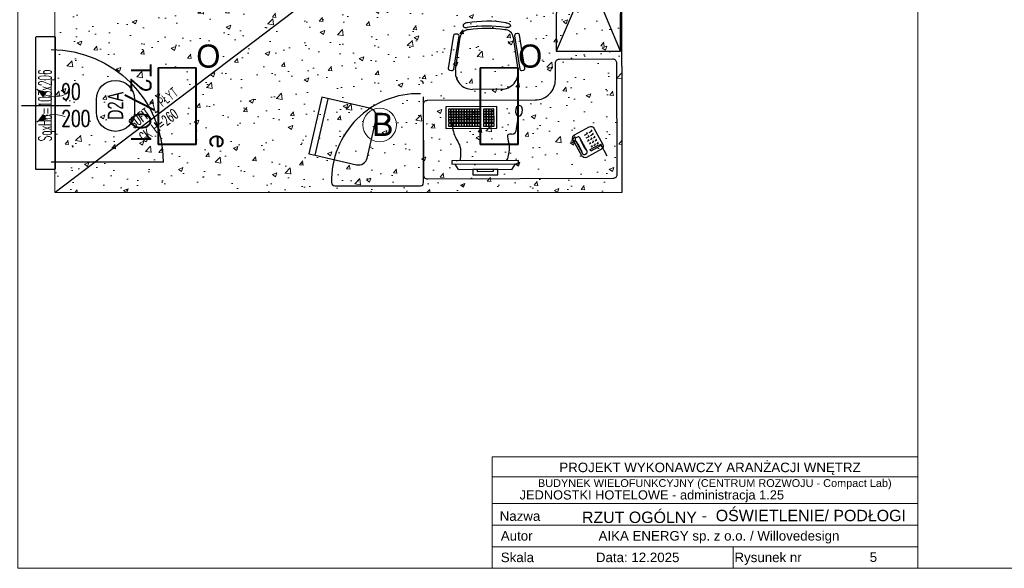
# Model space of a CAD drawing. Header units: millimetres. Extents: x 69081 to 158617, y -37521 to -9534.
# Tile 11 of 256: x 74346 to 75111, y -16424 to -15998. Entities that reach past the tile are written whole.
import ezdxf
from ezdxf.enums import TextEntityAlignment as Align

# ---------------------------------------------------------------- set-up
doc = ezdxf.new("R2010")
doc.units = ezdxf.units.MM
doc.linetypes.add('DP', pattern=[0.5, 0.3, -0.2])
for name, color, linetype in [('3.1AIKA_Oświetlenie', 30, 'Continuous'), ('A-ARM', 8, 'Continuous'), ('A-MEB', 8, 'Continuous'), ('A-SCI', 7, 'Continuous'), ('ADMINISTRACJA RYSUNKI', 7, 'Continuous'), ('AM DRZIW WEWN', 1, 'Continuous'), ('BA_drz', 7, 'Continuous'), ('BA_MEBLE', 8, 'Continuous'), ('BA_sym', 7, 'Continuous'), ('E_OPRAWY_LUXIONA', 3, 'Continuous'), ('E_Oświetlenie - Numer obwodu', 1, 'Continuous'), ('E_Oświetlenie - Opis', 4, 'Continuous'), ('JS_PODCIĄGI', 1, 'DP'), ('JS_SUFIT PODWIESZONY', 40, 'Continuous'), ('R-----OP', 1, 'Continuous'), ('R-----WY', 1, 'Continuous')]:
    doc.layers.add(name, color=color, linetype=linetype)
for name, color, linetype, lineweight in [('AIKA NUMERACJA ŚCIAN', 30, 'Continuous', 5), ('Aika OPISY', 7, 'Continuous', 20), ('AIKA PODŁOGI OPIS', 50, 'Continuous', 20), ('AIKA tabelka ogólna 25', 7, 'Continuous', 20), ('DRZWI', 3, 'Continuous', 20), ('SB_OTWORY DRZWI', 1, 'Continuous', 9)]:
    doc.layers.add(name, color=color, linetype=linetype, lineweight=lineweight)
doc.layers.get('R-----WY').off()
doc.styles.add('Annotative', font='arial.ttf')
doc.styles.add('BIKTS', font='bikromsw.shx', dxfattribs={"width": 0.85})
doc.styles.add('ROMANS', font='romans.shx', dxfattribs={"height": 1})
doc.styles.add('SIMPLEX', font='simplex', dxfattribs={"width": 0.85})
doc.styles.get("Standard").update_dxf_attribs({"font": 'arial.ttf'})
doc.styles.add('TableTextStyle', font='txt')

# ---------------------------------------------------------------- blocks, each defined once
blk = doc.blocks.new('dr1h901')
at = {"color": 0}
blk.add_line((-0.5, 0), (-0.5, 1.005), dxfattribs=at)
at = {"color": 1}
blk.add_line((0, 0.1689), (0, -0.2655), dxfattribs=at)
blk.add_arc((-0.5, 0), 1, 0, 90, dxfattribs=at)
blk = doc.blocks.new('biurko małe')
at = {"layer": 'BA_MEBLE'}
for p, q in [((30481.42, -30567.94), (30481.43, -30568)), ((30511.01, -30571.62), (30511.42, -30571.63)), ((30471.83, -30604.59), (30475.39, -30579.11)), ((30516.61, -30578.99), (30520.32, -30604.45)), ((30507.3, -30619.55), (30484.94, -30619.62)), ((30503.93, -30632.98), (30464.24, -30633.1)), ((30464.24, -30633.1), (30464.29, -30649.99)), ((30466.26, -30634.97), (30466.27, -30637.02)), ((30468.31, -30634.97), (30466.26, -30634.97)), ((30470.36, -30634.96), (30468.31, -30634.97)), ((30468.31, -30637.02), (30468.31, -30634.97)), ((30468.31, -30634.97), (30468.31, -30637.02)), ((30470.36, -30634.96), (30470.36, -30637.01)), ((30472.4, -30634.96), (30470.36, -30634.96)), ((30470.36, -30637.01), (30470.36, -30634.96)), ((30474.45, -30634.95), (30472.4, -30634.96)), ((30472.4, -30634.96), (30472.41, -30637.01)), ((30472.41, -30637.01), (30472.4, -30634.96)), ((30474.45, -30634.95), (30474.46, -30637)), ((30476.5, -30634.95), (30474.45, -30634.95)), ((30474.46, -30637), (30474.45, -30634.95)), ((30478.55, -30634.94), (30476.5, -30634.95)), ((30476.51, -30636.99), (30476.5, -30634.95)), ((30476.5, -30634.95), (30476.51, -30636.99)), ((30480.6, -30634.93), (30478.55, -30634.94)), ((30478.55, -30634.94), (30478.56, -30636.99)), ((30478.56, -30636.99), (30478.55, -30634.94)), ((30480.6, -30636.98), (30480.6, -30634.93)), ((30480.6, -30634.93), (30480.6, -30636.98)), ((30482.65, -30634.93), (30480.6, -30634.93)), ((30484.69, -30634.92), (30482.65, -30634.93)), ((30482.65, -30634.93), (30482.65, -30636.98)), ((30482.65, -30636.98), (30482.65, -30634.93)), ((30484.69, -30634.92), (30484.7, -30636.97)), ((30486.74, -30634.92), (30484.69, -30634.92)), ((30484.7, -30636.97), (30484.69, -30634.92)), ((30488.79, -30634.91), (30486.74, -30634.92)), ((30486.74, -30634.92), (30486.75, -30636.96)), ((30486.75, -30636.96), (30486.74, -30634.92)), ((30490.84, -30634.9), (30488.79, -30634.91)), ((30488.8, -30636.96), (30488.79, -30634.91)), ((30488.79, -30634.91), (30488.8, -30636.96)), ((30490.85, -30636.95), (30490.84, -30634.9)), ((30495.57, -30634.89), (30493.52, -30634.9)), ((30493.52, -30634.9), (30493.52, -30636.94)), ((30497.61, -30634.88), (30495.57, -30634.89)), ((30495.57, -30634.89), (30495.57, -30636.94)), ((30495.57, -30636.94), (30495.57, -30634.89)), ((30497.61, -30634.88), (30497.62, -30636.93)), ((30499.66, -30634.88), (30497.61, -30634.88)), ((30497.62, -30636.93), (30497.61, -30634.88)), ((30501.71, -30634.87), (30499.66, -30634.88)), ((30499.67, -30636.93), (30499.66, -30634.88)), ((30499.66, -30634.88), (30499.67, -30636.93)), ((30501.72, -30636.92), (30501.71, -30634.87)), ((30503.98, -30649.87), (30503.93, -30632.98)), ((30518.69, -30637.78), (30518.91, -30634.41)), ((30523.55, -30634.72), (30523.32, -30638.09)), ((30466.27, -30637.02), (30468.31, -30637.02)), ((30468.31, -30637.02), (30466.27, -30637.02)), ((30466.27, -30637.02), (30466.27, -30639.07)), ((30468.32, -30639.07), (30466.27, -30639.07)), ((30466.27, -30639.07), (30466.28, -30641.12)), ((30466.27, -30639.07), (30468.32, -30639.07)), ((30466.28, -30641.12), (30468.33, -30641.11)), ((30468.33, -30641.11), (30466.28, -30641.12)), ((30466.28, -30641.12), (30466.28, -30643.17)), ((30466.28, -30643.17), (30468.33, -30643.16)), ((30468.33, -30643.16), (30466.28, -30643.17)), ((30466.28, -30643.17), (30466.29, -30645.22)), ((30468.31, -30637.02), (30470.36, -30637.01)), ((30470.36, -30637.01), (30468.31, -30637.02)), ((30468.31, -30637.02), (30468.32, -30639.07)), ((30468.32, -30639.07), (30468.31, -30637.02)), ((30470.37, -30639.06), (30468.32, -30639.07)), ((30468.32, -30639.07), (30470.37, -30639.06)), ((30468.32, -30639.07), (30468.33, -30641.11)), ((30468.33, -30641.11), (30468.32, -30639.07)), ((30468.33, -30641.11), (30470.37, -30641.11)), ((30470.37, -30641.11), (30468.33, -30641.11)), ((30468.33, -30641.11), (30468.33, -30643.16)), ((30468.33, -30643.16), (30468.33, -30641.11)), ((30468.33, -30643.16), (30470.38, -30643.16)), ((30468.34, -30645.21), (30468.33, -30643.16)), ((30470.38, -30643.16), (30468.33, -30643.16)), ((30468.33, -30643.16), (30468.34, -30645.21)), ((30470.36, -30637.01), (30472.41, -30637.01)), ((30470.37, -30639.06), (30470.36, -30637.01)), ((30472.41, -30637.01), (30470.36, -30637.01)), ((30470.36, -30637.01), (30470.37, -30639.06)), ((30472.42, -30639.05), (30470.37, -30639.06)), ((30470.37, -30639.06), (30472.42, -30639.05)), ((30470.37, -30641.11), (30470.37, -30639.06)), ((30470.37, -30639.06), (30470.37, -30641.11)), ((30470.37, -30641.11), (30472.42, -30641.1)), ((30472.42, -30641.1), (30470.37, -30641.11)), ((30470.38, -30643.16), (30470.37, -30641.11)), ((30470.37, -30641.11), (30470.38, -30643.16)), ((30470.38, -30643.16), (30472.43, -30643.15)), ((30472.43, -30643.15), (30470.38, -30643.16)), ((30470.39, -30645.2), (30470.38, -30643.16)), ((30470.38, -30643.16), (30470.39, -30645.2)), ((30472.41, -30637.01), (30474.46, -30637)), ((30474.46, -30637), (30472.41, -30637.01)), ((30472.42, -30639.05), (30472.41, -30637.01)), ((30472.41, -30637.01), (30472.42, -30639.05)), ((30472.42, -30641.1), (30472.42, -30639.05)), ((30474.46, -30639.05), (30472.42, -30639.05)), ((30472.42, -30639.05), (30472.42, -30641.1)), ((30472.42, -30639.05), (30474.46, -30639.05)), ((30472.42, -30641.1), (30474.47, -30641.1)), ((30472.43, -30643.15), (30472.42, -30641.1)), ((30474.47, -30641.1), (30472.42, -30641.1)), ((30472.42, -30641.1), (30472.43, -30643.15)), ((30472.43, -30643.15), (30474.48, -30643.14)), ((30474.48, -30643.14), (30472.43, -30643.15)), ((30472.43, -30645.2), (30472.43, -30643.15)), ((30472.43, -30643.15), (30472.43, -30645.2)), ((30474.46, -30637), (30476.51, -30636.99)), ((30476.51, -30636.99), (30474.46, -30637)), ((30474.46, -30639.05), (30474.46, -30637)), ((30474.46, -30637), (30474.46, -30639.05)), ((30474.46, -30639.05), (30476.51, -30639.04)), ((30476.51, -30639.04), (30474.46, -30639.05)), ((30474.47, -30641.1), (30474.46, -30639.05)), ((30474.46, -30639.05), (30474.47, -30641.1)), ((30476.52, -30641.09), (30474.47, -30641.1)), ((30474.47, -30641.1), (30476.52, -30641.09)), ((30474.48, -30643.14), (30474.47, -30641.1)), ((30474.47, -30641.1), (30474.48, -30643.14)), ((30474.48, -30643.14), (30476.52, -30643.14)), ((30474.48, -30645.19), (30474.48, -30643.14)), ((30476.52, -30643.14), (30474.48, -30643.14)), ((30474.48, -30643.14), (30474.48, -30645.19)), ((30476.51, -30636.99), (30478.56, -30636.99)), ((30478.56, -30636.99), (30476.51, -30636.99)), ((30476.51, -30636.99), (30476.51, -30639.04)), ((30476.51, -30639.04), (30476.51, -30636.99)), ((30478.56, -30639.04), (30476.51, -30639.04)), ((30476.51, -30639.04), (30476.52, -30641.09)), ((30476.51, -30639.04), (30478.56, -30639.04)), ((30476.52, -30641.09), (30476.51, -30639.04)), ((30476.52, -30641.09), (30478.57, -30641.08)), ((30478.57, -30641.08), (30476.52, -30641.09)), ((30476.52, -30641.09), (30476.52, -30643.14)), ((30476.52, -30643.14), (30476.52, -30641.09)), ((30476.52, -30643.14), (30478.57, -30643.13)), ((30478.57, -30643.13), (30476.52, -30643.14)), ((30476.53, -30645.19), (30476.52, -30643.14)), ((30476.52, -30643.14), (30476.53, -30645.19)), ((30478.56, -30636.99), (30480.6, -30636.98)), ((30480.6, -30636.98), (30478.56, -30636.99)), ((30478.56, -30639.04), (30478.56, -30636.99)), ((30478.56, -30636.99), (30478.56, -30639.04)), ((30480.61, -30639.03), (30478.56, -30639.04)), ((30478.56, -30639.04), (30480.61, -30639.03)), ((30478.57, -30641.08), (30478.56, -30639.04)), ((30478.56, -30639.04), (30478.57, -30641.08)), ((30478.57, -30641.08), (30480.62, -30641.08)), ((30478.57, -30643.13), (30478.57, -30641.08)), ((30480.62, -30641.08), (30478.57, -30641.08)), ((30478.57, -30641.08), (30478.57, -30643.13)), ((30478.57, -30643.13), (30480.62, -30643.13)), ((30478.58, -30645.18), (30478.57, -30643.13)), ((30480.62, -30643.13), (30478.57, -30643.13)), ((30478.57, -30643.13), (30478.58, -30645.18)), ((30480.6, -30636.98), (30482.65, -30636.98)), ((30482.65, -30636.98), (30480.6, -30636.98)), ((30480.6, -30636.98), (30480.61, -30639.03)), ((30480.61, -30639.03), (30480.6, -30636.98)), ((30482.66, -30639.02), (30480.61, -30639.03)), ((30480.61, -30639.03), (30482.66, -30639.02)), ((30480.61, -30639.03), (30480.62, -30641.08)), ((30480.62, -30641.08), (30480.61, -30639.03)), ((30480.62, -30641.08), (30482.66, -30641.07)), ((30482.66, -30641.07), (30480.62, -30641.08)), ((30480.62, -30641.08), (30480.62, -30643.13)), ((30480.62, -30643.13), (30480.62, -30641.08)), ((30480.62, -30643.13), (30482.67, -30643.12)), ((30482.67, -30643.12), (30480.62, -30643.13)), ((30480.63, -30645.18), (30480.62, -30643.13)), ((30480.62, -30643.13), (30480.63, -30645.18)), ((30482.65, -30636.98), (30484.7, -30636.97)), ((30484.7, -30636.97), (30482.65, -30636.98)), ((30482.66, -30639.02), (30482.65, -30636.98)), ((30482.65, -30636.98), (30482.66, -30639.02)), ((30482.66, -30641.07), (30482.66, -30639.02)), ((30484.71, -30639.02), (30482.66, -30639.02)), ((30482.66, -30639.02), (30482.66, -30641.07)), ((30482.66, -30639.02), (30484.71, -30639.02)), ((30482.66, -30641.07), (30484.71, -30641.07)), ((30482.67, -30643.12), (30482.66, -30641.07)), ((30484.71, -30641.07), (30482.66, -30641.07)), ((30482.66, -30641.07), (30482.67, -30643.12)), ((30482.67, -30643.12), (30484.72, -30643.12)), ((30482.68, -30645.17), (30482.67, -30643.12)), ((30484.72, -30643.12), (30482.67, -30643.12)), ((30482.67, -30643.12), (30482.68, -30645.17)), ((30484.7, -30636.97), (30486.75, -30636.96)), ((30486.75, -30636.96), (30484.7, -30636.97)), ((30484.71, -30639.02), (30484.7, -30636.97)), ((30484.7, -30636.97), (30484.71, -30639.02)), ((30486.76, -30639.01), (30484.71, -30639.02)), ((30484.71, -30639.02), (30486.76, -30639.01)), ((30484.71, -30641.07), (30484.71, -30639.02)), ((30484.71, -30639.02), (30484.71, -30641.07)), ((30484.71, -30641.07), (30486.76, -30641.06)), ((30486.76, -30641.06), (30484.71, -30641.07)), ((30484.72, -30643.12), (30484.71, -30641.07)), ((30484.71, -30641.07), (30484.72, -30643.12)), ((30484.72, -30643.12), (30486.77, -30643.11)), ((30486.77, -30643.11), (30484.72, -30643.12)), ((30484.72, -30645.16), (30484.72, -30643.12)), ((30484.72, -30643.12), (30484.72, -30645.16)), ((30486.76, -30639.01), (30486.75, -30636.96)), ((30486.75, -30636.96), (30488.8, -30636.96)), ((30488.8, -30636.96), (30486.75, -30636.96)), ((30486.75, -30636.96), (30486.76, -30639.01)), ((30486.76, -30641.06), (30486.76, -30639.01)), ((30486.76, -30639.01), (30488.8, -30639.01)), ((30488.8, -30639.01), (30486.76, -30639.01)), ((30486.76, -30639.01), (30486.76, -30641.06)), ((30486.77, -30643.11), (30486.76, -30641.06)), ((30488.81, -30641.06), (30486.76, -30641.06)), ((30486.76, -30641.06), (30486.77, -30643.11)), ((30486.76, -30641.06), (30488.81, -30641.06)), ((30486.77, -30643.11), (30488.82, -30643.1)), ((30488.82, -30643.1), (30486.77, -30643.11)), ((30486.77, -30645.16), (30486.77, -30643.11)), ((30486.77, -30643.11), (30486.77, -30645.16)), ((30488.8, -30636.96), (30490.85, -30636.95)), ((30490.85, -30636.95), (30488.8, -30636.96)), ((30488.8, -30636.96), (30488.8, -30639.01)), ((30488.8, -30639.01), (30488.8, -30636.96)), ((30490.85, -30639), (30488.8, -30639.01)), ((30488.8, -30639.01), (30490.85, -30639)), ((30488.8, -30639.01), (30488.81, -30641.06)), ((30488.81, -30641.06), (30488.8, -30639.01)), ((30488.81, -30641.06), (30490.86, -30641.05)), ((30490.86, -30641.05), (30488.81, -30641.06)), ((30488.81, -30641.06), (30488.82, -30643.1)), ((30488.82, -30643.1), (30488.81, -30641.06)), ((30488.82, -30643.1), (30490.86, -30643.1)), ((30488.82, -30645.15), (30488.82, -30643.1)), ((30490.86, -30643.1), (30488.82, -30643.1)), ((30488.82, -30643.1), (30488.82, -30645.15)), ((30490.85, -30639), (30490.85, -30636.95)), ((30490.86, -30641.05), (30490.85, -30639)), ((30490.86, -30643.1), (30490.86, -30641.05)), ((30490.87, -30645.15), (30490.86, -30643.1)), ((30493.52, -30636.94), (30495.57, -30636.94)), ((30495.57, -30636.94), (30493.52, -30636.94)), ((30493.52, -30636.94), (30493.53, -30638.99)), ((30495.58, -30638.99), (30493.53, -30638.99)), ((30493.53, -30638.99), (30493.54, -30641.04)), ((30493.53, -30638.99), (30495.58, -30638.99)), ((30493.54, -30641.04), (30495.58, -30641.04)), ((30495.58, -30641.04), (30493.54, -30641.04)), ((30493.54, -30641.04), (30493.54, -30643.09)), ((30493.54, -30643.09), (30495.59, -30643.08)), ((30495.59, -30643.08), (30493.54, -30643.09)), ((30493.54, -30643.09), (30493.55, -30645.14)), ((30495.57, -30636.94), (30497.62, -30636.93)), ((30497.62, -30636.93), (30495.57, -30636.94)), ((30495.58, -30638.99), (30495.57, -30636.94)), ((30495.57, -30636.94), (30495.58, -30638.99)), ((30497.63, -30638.98), (30495.58, -30638.99)), ((30495.58, -30638.99), (30497.63, -30638.98)), ((30495.58, -30641.04), (30495.58, -30638.99)), ((30495.58, -30638.99), (30495.58, -30641.04)), ((30495.58, -30641.04), (30497.63, -30641.03)), ((30497.63, -30641.03), (30495.58, -30641.04)), ((30495.59, -30643.08), (30495.58, -30641.04)), ((30495.58, -30641.04), (30495.59, -30643.08)), ((30495.59, -30643.08), (30497.64, -30643.08)), ((30495.6, -30645.13), (30495.59, -30643.08)), ((30497.64, -30643.08), (30495.59, -30643.08)), ((30495.59, -30643.08), (30495.6, -30645.13)), ((30497.63, -30638.98), (30497.62, -30636.93)), ((30497.62, -30636.93), (30499.67, -30636.93)), ((30499.67, -30636.93), (30497.62, -30636.93)), ((30497.62, -30636.93), (30497.63, -30638.98)), ((30497.63, -30641.03), (30497.63, -30638.98)), ((30497.63, -30638.98), (30499.67, -30638.98)), ((30499.67, -30638.98), (30497.63, -30638.98)), ((30497.63, -30638.98), (30497.63, -30641.03)), ((30499.68, -30641.02), (30497.63, -30641.03)), ((30497.63, -30641.03), (30499.68, -30641.02)), ((30497.64, -30643.08), (30497.63, -30641.03)), ((30497.63, -30641.03), (30497.64, -30643.08)), ((30497.64, -30643.08), (30499.69, -30643.07)), ((30499.69, -30643.07), (30497.64, -30643.08)), ((30497.64, -30645.13), (30497.64, -30643.08)), ((30497.64, -30643.08), (30497.64, -30645.13)), ((30499.67, -30636.93), (30501.72, -30636.92)), ((30501.72, -30636.92), (30499.67, -30636.93)), ((30499.67, -30636.93), (30499.67, -30638.98)), ((30499.67, -30638.98), (30499.67, -30636.93)), ((30501.72, -30638.97), (30499.67, -30638.98)), ((30499.67, -30638.98), (30501.72, -30638.97)), ((30499.67, -30638.98), (30499.68, -30641.02)), ((30499.68, -30641.02), (30499.67, -30638.98)), ((30499.68, -30641.02), (30501.73, -30641.02)), ((30501.73, -30641.02), (30499.68, -30641.02)), ((30499.68, -30641.02), (30499.69, -30643.07)), ((30499.69, -30643.07), (30499.68, -30641.02)), ((30499.69, -30643.07), (30501.73, -30643.07)), ((30499.69, -30645.12), (30499.69, -30643.07)), ((30501.73, -30643.07), (30499.69, -30643.07)), ((30499.69, -30643.07), (30499.69, -30645.12)), ((30501.72, -30638.97), (30501.72, -30636.92)), ((30501.73, -30641.02), (30501.72, -30638.97)), ((30501.73, -30643.07), (30501.73, -30641.02)), ((30501.74, -30645.11), (30501.73, -30643.07)), ((30519.19, -30650.38), (30520.85, -30640.25)), ((30464.29, -30649.99), (30503.98, -30649.87)), ((30466.29, -30645.22), (30468.34, -30645.21)), ((30468.34, -30646.25), (30466.29, -30646.26)), ((30466.29, -30646.26), (30466.3, -30648.31)), ((30466.3, -30648.31), (30468.35, -30648.3)), ((30468.34, -30645.21), (30470.39, -30645.2)), ((30470.39, -30646.25), (30468.34, -30646.25)), ((30468.34, -30646.25), (30468.35, -30648.3)), ((30468.35, -30648.3), (30468.34, -30646.25)), ((30468.35, -30648.3), (30470.39, -30648.3)), ((30470.39, -30645.2), (30472.43, -30645.2)), ((30472.44, -30646.24), (30470.39, -30646.25)), ((30470.39, -30648.3), (30470.39, -30646.25)), ((30470.39, -30646.25), (30470.39, -30648.3)), ((30470.39, -30648.3), (30472.44, -30648.29)), ((30472.43, -30645.2), (30474.48, -30645.19)), ((30472.44, -30648.29), (30472.44, -30646.24)), ((30474.49, -30646.24), (30472.44, -30646.24)), ((30472.44, -30646.24), (30472.44, -30648.29)), ((30472.44, -30648.29), (30474.49, -30648.28)), ((30474.48, -30645.19), (30476.53, -30645.19)), ((30476.53, -30646.23), (30474.49, -30646.24)), ((30474.49, -30648.28), (30474.49, -30646.24)), ((30474.49, -30646.24), (30474.49, -30648.28)), ((30474.49, -30648.28), (30476.54, -30648.28)), ((30476.53, -30645.19), (30478.58, -30645.18)), ((30478.58, -30646.22), (30476.53, -30646.23)), ((30476.53, -30646.23), (30476.54, -30648.28)), ((30476.54, -30648.28), (30476.53, -30646.23)), ((30476.54, -30648.28), (30478.59, -30648.27)), ((30478.58, -30645.18), (30480.63, -30645.18)), ((30478.59, -30648.27), (30478.58, -30646.22)), ((30480.63, -30646.22), (30478.58, -30646.22)), ((30478.58, -30646.22), (30478.59, -30648.27)), ((30478.59, -30648.27), (30480.64, -30648.27)), ((30480.63, -30645.18), (30482.68, -30645.17)), ((30482.68, -30646.21), (30480.63, -30646.22)), ((30480.63, -30646.22), (30480.64, -30648.27)), ((30480.64, -30648.27), (30480.63, -30646.22)), ((30480.64, -30648.27), (30482.68, -30648.26)), ((30482.68, -30645.17), (30484.72, -30645.16)), ((30482.68, -30648.26), (30482.68, -30646.21)), ((30484.73, -30646.21), (30482.68, -30646.21)), ((30482.68, -30646.21), (30482.68, -30648.26)), ((30482.68, -30648.26), (30484.73, -30648.26)), ((30484.72, -30645.16), (30486.77, -30645.16)), ((30486.78, -30646.2), (30484.73, -30646.21)), ((30484.73, -30648.26), (30484.73, -30646.21)), ((30484.73, -30646.21), (30484.73, -30648.26)), ((30484.73, -30648.26), (30486.78, -30648.25)), ((30486.77, -30645.16), (30488.82, -30645.15)), ((30488.82, -30646.19), (30486.78, -30646.2)), ((30486.78, -30648.25), (30486.78, -30646.2)), ((30486.78, -30646.2), (30486.78, -30648.25)), ((30486.78, -30648.25), (30488.83, -30648.24)), ((30488.82, -30645.15), (30490.87, -30645.15)), ((30490.87, -30646.19), (30488.82, -30646.19)), ((30488.82, -30646.19), (30488.83, -30648.24)), ((30488.83, -30648.24), (30488.82, -30646.19)), ((30488.83, -30648.24), (30490.88, -30648.24)), ((30490.88, -30648.24), (30490.87, -30646.19)), ((30493.55, -30645.14), (30495.6, -30645.13)), ((30495.6, -30646.18), (30493.55, -30646.18)), ((30493.55, -30646.18), (30493.56, -30648.23)), ((30493.56, -30648.23), (30495.6, -30648.22)), ((30495.6, -30645.13), (30497.64, -30645.13)), ((30497.65, -30646.17), (30495.6, -30646.18)), ((30495.6, -30648.22), (30495.6, -30646.18)), ((30495.6, -30646.18), (30495.6, -30648.22)), ((30495.6, -30648.22), (30497.65, -30648.22)), ((30497.64, -30645.13), (30499.69, -30645.12)), ((30499.69, -30646.16), (30497.65, -30646.17)), ((30497.65, -30648.22), (30497.65, -30646.17)), ((30497.65, -30646.17), (30497.65, -30648.22)), ((30497.65, -30648.22), (30499.7, -30648.21)), ((30499.69, -30645.12), (30501.74, -30645.11)), ((30501.74, -30646.16), (30499.69, -30646.16)), ((30499.69, -30646.16), (30499.7, -30648.21)), ((30499.7, -30648.21), (30499.69, -30646.16)), ((30499.7, -30648.21), (30501.75, -30648.21)), ((30501.75, -30648.21), (30501.74, -30646.16)), ((30576.99, -30651.02), (30577.62, -30652.18)), ((30574.14, -30654.07), (30571.81, -30655.32)), ((30575.39, -30656.39), (30573.07, -30657.64)), ((30573.51, -30652.9), (30574.14, -30654.07)), ((30574.76, -30655.23), (30575.39, -30656.39)), ((30577.62, -30652.18), (30575.3, -30653.44)), ((30578.87, -30654.5), (30576.55, -30655.76)), ((30578.25, -30653.34), (30578.87, -30654.5)), ((30584.19, -30662.16), (30585.38, -30664.35)), ((30584.43, -30662), (30589.45, -30671.29)), ((30520.84, -30674.91), (30469.05, -30675.06)), ((30469.05, -30675.06), (30469.06, -30677.69)), ((30469.06, -30677.69), (30520.85, -30677.54)), ((30474.03, -30681.78), (30471.54, -30677.68)), ((30474.03, -30681.78), (30515.9, -30681.66)), ((30515.9, -30681.66), (30518.38, -30677.55)), ((30520.85, -30677.54), (30520.84, -30674.91))]:
    blk.add_line(p, q, dxfattribs=at)
for points in [[(30472.11, -30576.43), (30473.25, -30576.62, -0.414214), (30474.34, -30578.13), (30470.18, -30604.05, -0.414214), (30468.67, -30605.14), (30467.54, -30604.96, -0.414214), (30466.44, -30603.45), (30470.6, -30577.53, -0.414214)], [(30519.99, -30576.28), (30518.86, -30576.46, 0.414214), (30517.76, -30577.97), (30521.84, -30603.9, 0.414214), (30523.35, -30605), (30524.49, -30604.82, 0.414214), (30525.58, -30603.32), (30521.5, -30577.38, 0.414214)], [(30450.09, -30628.12), (30533.64, -30627.82, 0.414214), (30549.43, -30611.94), (30549.4, -30599.27, -0.414214), (30552.55, -30596.09), (30593.74, -30595.97, -0.414214), (30596.92, -30599.13), (30597.19, -30685.75, -0.414214), (30594.03, -30688.93), (30450.29, -30689.4, -0.414214), (30447.11, -30686.24), (30446.93, -30631.3, -0.414214)], [(30585.15, -30666.12), (30573.54, -30672.39, -0.414214), (30569.96, -30671.33), (30563.06, -30658.55, -0.414214), (30564.12, -30654.98), (30575.74, -30648.7, -0.414214), (30579.31, -30649.77), (30586.22, -30662.54, -0.414214)], [(30572.28, -30670.07), (30573.45, -30669.44, 0.414214), (30573.98, -30667.65), (30568.33, -30657.2, 0.414214), (30566.54, -30656.67), (30565.38, -30657.3, 0.414214), (30564.85, -30659.09), (30570.5, -30669.54, 0.414214)]]:
    blk.add_lwpolyline(points, format="xyb", close=True, dxfattribs=at)
for points in [[(30574.86, -30658.18), (30575.49, -30659.34), (30574.32, -30659.97)], [(30577.18, -30656.92), (30577.81, -30658.08), (30576.65, -30658.71)], [(30578.44, -30659.24), (30579.06, -30660.4), (30577.9, -30661.03)], [(30579.5, -30655.67), (30580.13, -30656.83), (30578.97, -30657.45)], [(30580.76, -30657.99), (30581.39, -30659.15), (30580.22, -30659.78)], [(30576.11, -30660.5), (30576.74, -30661.66), (30575.58, -30662.29)], [(30577.37, -30662.82), (30578, -30663.98), (30576.84, -30664.61)], [(30579.69, -30661.57), (30580.32, -30662.73), (30579.16, -30663.35)], [(30582.01, -30660.31), (30582.64, -30661.47), (30581.48, -30662.1)]]:
    blk.add_lwpolyline(points, dxfattribs=at)
for points in [[(30583.9, -30663.79), (30576.93, -30667.56), (30576.3, -30666.4), (30583.27, -30662.63)], [(30485.2, -30681.75), (30485.21, -30686.07), (30504.75, -30686.01), (30504.73, -30681.7)], [(30488.59, -30681.74), (30488.6, -30683.26), (30501.35, -30683.23), (30501.34, -30681.71)]]:
    blk.add_lwpolyline(points, close=True, dxfattribs=at)
for centre, radius, start, end in [((30496.41, -30662.41), 95.66, 81.12098, 99.2928), ((30481.93, -30580.03), 6.6, 90.16413, 172.03403), ((30496.11, -30666.11), 95.66, 81.03772, 99.20954), ((30496.26, -30668), 95.66, 81.70213, 98.62577), ((30510.08, -30579.95), 6.6, 8.29424, 90.16413), ((30484.9, -30606.42), 13.2, 172.03403, 270.16413), ((30507.26, -30606.35), 13.2, 270.16413, 8.29424), ((30521.23, -30634.57), 2.32, 356.22679, 176.22679), ((30521.01, -30637.94), 2.32, 176.22679, 356.22679), ((30515.18, -30650.5), 4.01, 271.829, 1.829), ((30612.19, -30640.24), 47.23, 202.78468, 214.01069), ((30526.61, -30686.51), 47.23, 22.78468, 34.01069)]:
    blk.add_arc(centre, radius, start, end, dxfattribs=at)
blk.add_ellipse((30480.88, -30569.85), major_axis=(-3.17, -0.55), ratio=0.570527, start_param=4.50066, end_param=7.718968, dxfattribs=at)
at = {"layer": 'BA_MEBLE', "extrusion": (0, 0, -1)}
blk.add_ellipse((30511.29, -30569.76), major_axis=(3.17, -0.53), ratio=0.570527, start_param=4.50066, end_param=7.718968, dxfattribs=at)
at = {"layer": 'BA_MEBLE', "start_tangent": (0.113374, -0.993552), "end_tangent": (-0.130236, -0.991483)}
blk.add_spline([(30469.02, -30646.04), (30469.26, -30648.02), (30473.07, -30659.3), (30474.82, -30662.63), (30475.25, -30675.04)], degree=3, dxfattribs=at)
at = {"layer": 'BA_MEBLE'}
blk.add_open_spline([(30515.31, -30654.51), (30514.17, -30654.48), (30509.73, -30654.34), (30515.39, -30662.57), (30511.94, -30673.94), (30511.48, -30674.69), (30511.35, -30674.94)], degree=3, knots=[0, 0, 0, 0, 0.0282659, 0.1100913, 0.1263817, 0.1340295, 0.1340295, 0.1340295, 0.1340295], dxfattribs=at)
blk = doc.blocks.new('symdrz')
blk.add_lwpolyline([(-10, -30, -1), (-10, 30), (10, 30, -1), (10, -30)], format="xyb", close=True)
at = {"style": 'BIKTS', "width": 0.8}
blk.add_attdef('SZERDRZ', text='', height=25, dxfattribs=at).set_placement((77.1, 8.8), align=Align.CENTER)
blk.add_attdef('SYMDRZ', text='', height=25, dxfattribs=at).set_placement((0, 0), align=Align.MIDDLE)
blk.add_attdef('WYSDRZ', text='', height=25, dxfattribs=at).set_placement((77.1, -9.5), align=Align.TOP_CENTER)
blk = doc.blocks.new('Aika tabelka 25')
at = {"layer": 'AIKA tabelka ogólna 25', "transparency": 33554610}
for p, q in [((-330.67, 86.57), (0, 86.57)), ((-330.67, 86.57), (-330.67, 0)), ((0, 86.57), (0, 0)), ((-330.67, 50.22), (0, 50.22)), ((-330.67, 50.22), (0, 50.22)), ((-330.67, 33.48), (0, 33.48)), ((-330.67, 33.48), (0, 33.48)), ((-330.67, 16.74), (0, 16.74)), ((-330.67, 16.74), (0, 16.74)), ((-143.56, 16.74), (-143.56, 0)), ((-330.67, 0.11), (0, 0.11)), ((-330.67, 0.11), (0, 0.11))]:
    blk.add_line(p, q, dxfattribs=at)
at = {"layer": 'AIKA tabelka ogólna 25', "linetype": 'ByBlock', "transparency": 33554610}
blk.add_line((-330.49, 70.91), (0.18, 70.91), dxfattribs=at)
for s, height, p in [('PROJEKT WYKONAWCZY ARANŻACJI WNĘTRZ', 7.392, (-161.54, 82.03)), ('BUDYNEK WIELOFUNKCYJNY (CENTRUM ROZWOJU - Compact Lab) ', 6.0609, (-156.64, 69.17))]:
    blk.add_text(s, height=height, dxfattribs=at).set_placement(p, align=Align.TOP_CENTER)
for s, p in [('Nazwa ', (-324.9, 36.85)), ('Autor', (-324.03, 21.52)), ('AIKA ENERGY sp. z o.o. / Willovedesign', (-248.11, 21.52)), ('Skala ', (-324.03, 4.78)), (' Data: 12.2025', (-253.02, 4.78)), (' Rysunek nr ', (-145.39, 4.78))]:
    blk.add_text(s, height=7.392, dxfattribs=at).set_placement(p)
blk = doc.blocks.new('opis lamp')
at = {"layer": 'E_Oświetlenie - Numer obwodu', "style": 'SIMPLEX'}
blk.add_attdef('OBWÓD', text='', height=15, dxfattribs=at).set_placement((-9.46, -1.18), align=Align.CENTER)
at = {"layer": 'E_Oświetlenie - Opis', "style": 'SIMPLEX'}
blk.add_attdef('OPIS1', (55.72, 42.77), '', height=15, dxfattribs=at)
blk = doc.blocks.new('KRATKA WENT')
at = {"layer": 'DRZWI'}
for points in [[(-12.72, 11.16, 0, 5.4, 0), (-8.38, 4.78, 5.4, 5.4, 0)], [(12.72, 11.16, 0, 5.4, 0), (8.38, 4.78, 5.4, 5.4, 0)]]:
    blk.add_lwpolyline(points, format="xyseb", dxfattribs=at)
blk.add_lwpolyline([(20, -3), (20, 0), (-20, 0), (-20, -3)], close=True, dxfattribs=at)
for centre, start, end in [((-26.01, -2.55), 334.68383, 45.90916), ((26.01, -2.55), 134.09084, 205.31617)]:
    blk.add_arc(centre, 19.09, start, end, dxfattribs=at)
blk = doc.blocks.new('A$Ca26416af')
at = {"layer": 'A-SCI', "color": 4}
for p, q in [((0, 0), (0, 15)), ((103, 0), (103, 15))]:
    blk.add_line(p, q, dxfattribs=at)
at = {"layer": 'JS_PODCIĄGI', "lineweight": -3}
for p, q in [((0, 15), (103, 15)), ((103, 0), (0, 0))]:
    blk.add_line(p, q, dxfattribs=at)
at = {"layer": 'AM DRZIW WEWN', "insert": (21.87, 12.86), "char_height": 10, "width": 61.9698, "attachment_point": 1, "style": 'ROMANS'}
blk.add_mtext('{\\W0.5;SoxHo=103x206}', dxfattribs=at)

msp = doc.modelspace()

# ---------------------------------------------------------------- hatches: boundary and pattern name
at = {"layer": 'AIKA PODŁOGI OPIS', "lineweight": 5}
h = msp.add_hatch(dxfattribs=at)
h.set_pattern_fill('AR-CONC', color=256, scale=0.2)
h.set_pattern_definition([(50, (1859.62, 1001.935), (36.436934, -3.187817), [3.81, -41.91]), (355, (1859.62, 1001.935), (-7.048684, 38.211369), [3.048, -33.528117]), (100.451445, (1862.655, 1001.67), (29.38825, 35.02355), [3.238002, -35.618049]), (46.1842, (1859.62, 1012.095), (54.215808, -8.408466), [5.715, -62.865]), (96.63556, (1864.137, 1011.395), (47.480827, 49.485225), [4.857005, -53.42712]), (351.18415, (1859.62, 1012.095), (47.480827, 49.485225), [4.571993, -50.291946]), (21, (1864.7, 1009.555), (30.322878, -20.45304), [3.81, -41.91]), (326, (1864.7, 1009.555), (12.360406, 36.837593), [3.048, -33.528]), (71.451445, (1867.225, 1007.85), (42.683284, 16.384554), [3.238002, -35.617988]), (37.5, (1859.619, 1001.935), (0.6177207, 16.9110078), [0, -33.1216, 0, -34.036, 0, -33.655]), (7.5, (1859.619, 1001.935), (13.3639325, 20.036115), [0, -19.4056, 0, -32.3596, 0, -12.827]), (327.5, (1848.29, 1001.935), (27.118119, -1.1457488), [0, -12.7, 0, -39.624, 0, -52.578]), (317.5, (1843.21, 1001.935), (29.625836, 5.085298), [0, -16.51, 0, -26.3144, 0, -37.338])])
h.paths.add_polyline_path([(74813.6379, -16132.4309), (74813.6379, -15798.4309), (74373.2079, -15798.4309), (74373.2079, -16132.4309)])

# ---------------------------------------------------------------- linework, layer by layer
at = {"layer": 'A-ARM'}
msp.add_lwpolyline([(74812.5565, -16022.7831), (74813.1154, -15904.7768), (74763.1154, -15904.7768), (74762.5565, -16022.7831), (74812.5565, -16022.7831), (74763.1154, -15904.7768), (74813.1154, -15904.7768), (74762.5565, -16022.7831)], dxfattribs=at)
at = {"layer": 'A-MEB'}
for p, q in [((74580.4914, -16058.469), (74570.3686, -16102.3157)), ((74575.2405, -16103.4404), (74585.3633, -16059.5938)), ((74617.5175, -16067.0172), (74580.4914, -16058.469)), ((74615.7899, -16105.6179), (74622.7634, -16075.4124)), ((74570.3686, -16102.3157), (74575.2405, -16103.4404)), ((74575.2405, -16103.4404), (74607.3947, -16110.8638))]:
    msp.add_line(p, q, dxfattribs=at)
for centre, start, end in [((74615.9428, -16073.8378), 347, 77), ((74608.9693, -16104.0432), 257, 347)]:
    msp.add_arc(centre, 7, start, end, dxfattribs=at)
at = {"layer": 'A-SCI', "color": 5}
for q in [(74813.6379, -15798.4309), (74813.6379, -16132.4309)]:
    msp.add_line((74813.6379, -16034.4309), q, dxfattribs=at)
at = {"layer": 'ADMINISTRACJA RYSUNKI', "color": 7, "lineweight": 5}
for points in [[(74344.2757, -15524.5385), (75043.5538, -15524.5385), (75043.5538, -16424.1134), (74344.2757, -16424.1134)], [(74813.6379, -16132.4309), (74373.2079, -16132.4309), (74373.2079, -15798.4309), (74813.6379, -15798.4309)], [(74813.6379, -16132.4309), (74373.2079, -16132.4309), (74373.2079, -15798.4309), (74813.6379, -15798.4309)]]:
    msp.add_lwpolyline(points, close=True, dxfattribs=at)
at = {"layer": 'ADMINISTRACJA RYSUNKI', "color": 1, "lineweight": 5}
msp.add_lwpolyline([(76310.216, -15524.5385), (75043.5538, -15524.5385), (75043.5538, -16424.1134), (76310.216, -16424.1134)], close=True, dxfattribs=at)
at = {"layer": 'AIKA NUMERACJA ŚCIAN', "color": 1, "transparency": 33554687}
msp.add_circle((74625.4334, -16079.9339), 13.0238, dxfattribs=at)
at = {"layer": 'BA_MEBLE'}
for p, q in [((74659.5456, -16124.7169), (74659.5456, -16058.2369)), ((74590.5586, -16127.1169), (74590.6656, -16127.1169)), ((74590.6656, -16127.1169), (74657.1456, -16127.1169)), ((74590.6656, -16127.1169), (74590.7647, -16127.1169))]:
    msp.add_line(p, q, dxfattribs=at)
for centre, radius, start, end in [((74657.1456, -16048.1299), 2.4, 0, 90), ((74655.3519, -16122.9232), 67.2172, 88.4708652, 181.5291348), ((74590.5586, -16124.7169), 2.4, 180, 270), ((74657.1456, -16124.7169), 2.4, 270, 0)]:
    msp.add_arc(centre, radius, start, end, dxfattribs=at)
at = {"layer": 'E_OPRAWY_LUXIONA'}
for points in [[(74453.4175, -16095.0999, 105.6527), (74453.4175, -16035.5003, 105.6527)], [(74453.4175, -16035.5003, 105.6527), (74453.4175, -16095.0999, 105.6527)], [(74453.4175, -16035.5003, 105.6527), (74483.0191, -16035.5003, 105.6527)], [(74483.0191, -16035.5003, 105.6527), (74453.4175, -16035.5003, 105.6527)], [(74453.4175, -16035.5003, 105.6527), (74453.4175, -16095.0999, 105.6527)], [(74483.0191, -16035.5003, 105.6527), (74453.4175, -16035.5003, 105.6527)], [(74453.4175, -16095.0999, 105.6527), (74453.4175, -16035.5003, 105.6527)], [(74453.4175, -16035.5003, 105.6527), (74483.0191, -16035.5003, 105.6527)], [(74453.6675, -16035.7503, 105.6527), (74453.6675, -16094.8499, 105.6527)], [(74482.7691, -16035.7503, 105.6527), (74453.6675, -16035.7503, 105.6527)], [(74453.6675, -16094.8499, 105.6527), (74453.6675, -16035.7503, 105.6527)], [(74453.6675, -16035.7503, 105.6527), (74482.7691, -16035.7503, 105.6527)], [(74482.7691, -16094.8499, 105.6527), (74482.7691, -16035.7503, 105.6527)], [(74482.7691, -16035.7503, 105.6527), (74482.7691, -16094.8499, 105.6527)], [(74483.0191, -16035.5003, 105.6527), (74483.0191, -16095.0999, 105.6527)], [(74483.0191, -16095.0999, 105.6527), (74483.0191, -16035.5003, 105.6527)], [(74483.0191, -16095.0999, 105.6527), (74483.0191, -16035.5003, 105.6527)], [(74483.0191, -16035.5003, 105.6527), (74483.0191, -16095.0999, 105.6527)], [(74703.4175, -16095.0999, 105.6527), (74703.4175, -16035.5003, 105.6527)], [(74703.4175, -16035.5003, 105.6527), (74703.4175, -16095.0999, 105.6527)], [(74703.4175, -16035.5003, 105.6527), (74733.0191, -16035.5003, 105.6527)], [(74733.0191, -16035.5003, 105.6527), (74703.4175, -16035.5003, 105.6527)], [(74703.4175, -16035.5003, 105.6527), (74703.4175, -16095.0999, 105.6527)], [(74733.0191, -16035.5003, 105.6527), (74703.4175, -16035.5003, 105.6527)], [(74703.4175, -16095.0999, 105.6527), (74703.4175, -16035.5003, 105.6527)], [(74703.4175, -16035.5003, 105.6527), (74733.0191, -16035.5003, 105.6527)], [(74703.6675, -16035.7503, 105.6527), (74703.6675, -16094.8499, 105.6527)], [(74732.7691, -16035.7503, 105.6527), (74703.6675, -16035.7503, 105.6527)], [(74703.6675, -16094.8499, 105.6527), (74703.6675, -16035.7503, 105.6527)], [(74703.6675, -16035.7503, 105.6527), (74732.7691, -16035.7503, 105.6527)], [(74732.7691, -16094.8499, 105.6527), (74732.7691, -16035.7503, 105.6527)], [(74732.7691, -16035.7503, 105.6527), (74732.7691, -16094.8499, 105.6527)], [(74733.0191, -16035.5003, 105.6527), (74733.0191, -16095.0999, 105.6527)], [(74733.0191, -16095.0999, 105.6527), (74733.0191, -16035.5003, 105.6527)], [(74733.0191, -16095.0999, 105.6527), (74733.0191, -16035.5003, 105.6527)], [(74733.0191, -16035.5003, 105.6527), (74733.0191, -16095.0999, 105.6527)], [(74483.0191, -16095.0999, 105.6527), (74453.4175, -16095.0999, 105.6527)], [(74453.4175, -16095.0999, 105.6527), (74483.0191, -16095.0999, 105.6527)], [(74453.4175, -16095.0999, 105.6527), (74483.0191, -16095.0999, 105.6527)], [(74483.0191, -16095.0999, 105.6527), (74453.4175, -16095.0999, 105.6527)], [(74453.6675, -16094.8499, 105.6527), (74482.7691, -16094.8499, 105.6527)], [(74482.7691, -16094.8499, 105.6527), (74453.6675, -16094.8499, 105.6527)], [(74733.0191, -16095.0999, 105.6527), (74703.4175, -16095.0999, 105.6527)], [(74703.4175, -16095.0999, 105.6527), (74733.0191, -16095.0999, 105.6527)], [(74703.4175, -16095.0999, 105.6527), (74733.0191, -16095.0999, 105.6527)], [(74733.0191, -16095.0999, 105.6527), (74703.4175, -16095.0999, 105.6527)], [(74703.6675, -16094.8499, 105.6527), (74732.7691, -16094.8499, 105.6527)], [(74732.7691, -16094.8499, 105.6527), (74703.6675, -16094.8499, 105.6527)]]:
    msp.add_polyline3d(points, dxfattribs=at)
at = {"layer": 'JS_SUFIT PODWIESZONY'}
msp.add_line((74813.6379, -15798.4309), (74373.4216, -16132.3643), dxfattribs=at)

# ---------------------------------------------------------------- block references
at = {"transparency": 33554610}
msp.add_blockref('Aika tabelka 25', (75043.5538, -16424.1134), dxfattribs=at)
at = {"layer": 'A-MEB'}
msp.add_blockref('biurko małe', (44212.5258, 14567.2923), dxfattribs=at)
at = {"layer": 'AM DRZIW WEWN'}
ref = msp.add_blockref('symdrz', (74420.226, -16065.1506), dxfattribs=dict(at, xscale=0.4950000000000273, yscale=0.4950000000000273, zscale=0.4950000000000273, rotation=90))
ref.add_attrib('Symdrz', 'D2A', dxfattribs={"layer": 'BA_sym', "height": 12, "rotation": 90, "style": 'BIKTS', "width": 0.7}).set_placement((74420.226, -16065.1506), align=Align.MIDDLE_CENTER)
ref = msp.add_blockref('symdrz', (74420.226, -16065.1506), dxfattribs=dict(at, xscale=0.4950000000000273, yscale=0.4950000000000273, zscale=0.4950000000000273, rotation=90))
ref.add_attrib('Symdrz', 'D2A', dxfattribs={"layer": 'BA_sym', "height": 12, "rotation": 90, "style": 'BIKTS', "width": 0.7}).set_placement((74420.226, -16065.1506), align=Align.MIDDLE_CENTER)
at = {"layer": 'BA_drz', "xscale": 87, "yscale": -87, "zscale": -87, "rotation": 90.00000000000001}
msp.add_blockref('dr1h901', (74370.3338, -16065.0061), dxfattribs=at)
msp.add_blockref('dr1h901', (74370.3338, -16065.0061), dxfattribs=at)
at = {"layer": 'E_OPRAWY_LUXIONA'}
ref = msp.add_blockref('opis lamp', (74460.51, -16042.5009, 106.6527), dxfattribs=dict(at, rotation=270.0000000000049))
ref.add_attrib('OBWÓD', 'T2/O1', dxfattribs={"layer": 'E_Oświetlenie - Numer obwodu', "height": 15, "rotation": 270, "style": 'SIMPLEX'}).set_placement((74432.5421, -16064.6571, 106.6527), align=Align.CENTER)
ref.add_attrib('OPIS1', 'e', (74493.6987, -16086.8807, 106.6527), dxfattribs={"layer": 'E_Oświetlenie - Opis', "height": 15, "rotation": 270, "style": 'SIMPLEX'})
at = {"layer": 'R-----WY', "rotation": 90.00000000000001}
msp.add_blockref('KRATKA WENT', (74370.3338, -16065.0061), dxfattribs=at)
at = {"layer": 'SB_OTWORY DRZWI', "rotation": 90}
msp.add_blockref('A$Ca26416af', (74373.3281, -16114.5061), dxfattribs=at)

# ---------------------------------------------------------------- texts
at = {"layer": '3.1AIKA_Oświetlenie', "style": 'Annotative'}
msp.add_text('-  OŚWIETLENIE/ PODŁOGI', height=8.849063, dxfattribs=at).set_placement((74875.5175, -16387.5712))
at = {"layer": 'AIKA NUMERACJA ŚCIAN', "color": 1, "transparency": 33554687, "style": 'Annotative'}
msp.add_text('B', height=18, dxfattribs=at).set_placement((74619.3948, -16088.5413))
at = {"layer": 'Aika OPISY', "color": 5, "transparency": 33554610, "style": 'Annotative'}
for s, height, p in [('JEDNOSTKI HOTELOWE - administracja 1.25 ', 7.133156, (74734.1238, -16370.7043)), ('RZUT OGÓLNY ', 8.849063, (74782.5744, -16388.9509))]:
    msp.add_text(s, height=height, dxfattribs=at).set_placement(p)
at = {"layer": 'AIKA tabelka ogólna 25', "linetype": 'ByBlock', "transparency": 33554610}
msp.add_text('5', height=7.392, dxfattribs=at).set_placement((75006.0716, -16419.2006))
at = {"layer": 'E_OPRAWY_LUXIONA', "style": 'TableTextStyle'}
for p in [(74483.0163, -16035.4998, 105.6527), (74733.0163, -16035.4998, 105.6527)]:
    msp.add_text('O', height=18, dxfattribs=at).set_placement(p)
at = {"layer": 'JS_SUFIT PODWIESZONY', "insert": (74429.6982, -16076.8664), "char_height": 8, "width": 59.10685, "attachment_point": 1, "rotation": 37.1466713, "style": 'ROMANS'}
msp.add_mtext('{\\W0.6;SUFIT Z PŁYT\\PGK H=260}', dxfattribs=at)
at = {"layer": 'R-----OP', "insert": (74721.0246, -16081.1606), "char_height": 12.5, "width": 342.829506, "attachment_point": 9, "style": 'ROMANS'}
msp.add_mtext('\\pxql;{\\W0.7;90\\P200}', dxfattribs=at)

doc.saveas('drawing.dxf')
